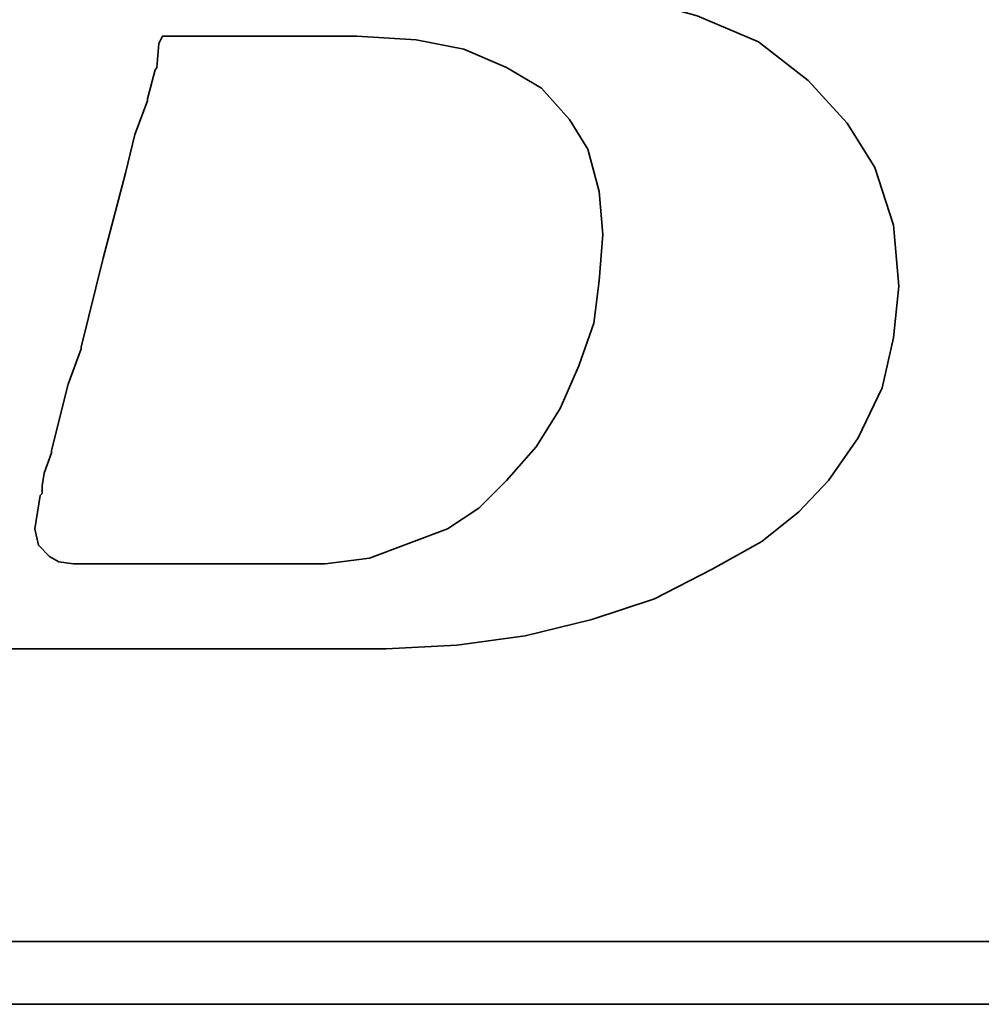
# Model space of a CAD drawing. Header units: inches. Extents: x 11 to 362, y 96 to 274.
# Tile 26 of 48: x 285.08 to 288.09, y 185.58 to 188.67. Entities that reach past the tile are written whole.
import ezdxf

# ---------------------------------------------------------------- set-up
doc = ezdxf.new("R2010")
doc.units = ezdxf.units.IN
doc.header["$LTSCALE"] = 0.25
doc.layers.add('DIM', color=4, linetype='Continuous')
doc.layers.add('layer 1', color=7, linetype='Continuous')

# ---------------------------------------------------------------- blocks, each defined once
blk = doc.blocks.new('TBI MOTION logo(完整正式版)')
at = {"layer": 'layer 1', "color": 22, "lineweight": 35}
for points, knots in [([(-64.65375, -6.86375), (-64.65375, -6.86375), (-64.84375, -7.29625), (-64.84375, -7.29625), (-64.84375, -7.29625), (-64.84375, -7.29625), (-64.86875, -7.34375), (-64.86875, -7.34375), (-64.86875, -7.34375), (-64.86875, -7.34375), (-64.86875, -7.36875), (-64.86875, -7.36875), (-64.86875, -7.36875), (-64.86875, -7.36875), (-65.15375, -7.65375), (-65.15375, -7.65375), (-65.15375, -7.65375), (-65.15375, -7.65375), (-65.17875, -7.65375), (-65.17875, -7.65375), (-65.17875, -7.65375), (-65.17875, -7.65375), (-65.20375, -7.67875), (-65.20375, -7.67875), (-65.20375, -7.67875), (-65.20375, -7.67875), (-65.58875, -7.87125), (-65.58875, -7.87125), (-65.58875, -7.87125), (-65.58875, -7.87125), (-65.63375, -7.87125), (-65.63375, -7.87125), (-65.63375, -7.87125), (-65.63375, -7.87125), (-65.65875, -7.89375), (-65.65875, -7.89375), (-65.65875, -7.89375), (-65.65875, -7.89375), (-66.09375, -7.94375), (-66.09375, -7.94375), (-66.09375, -7.94375), (-66.09375, -7.94375), (-66.11375, -7.94375), (-66.11375, -7.94375), (-66.11375, -7.94375), (-66.11375, -7.94375), (-66.16375, -7.94375), (-66.16375, -7.94375), (-66.16375, -7.94375), (-66.16375, -7.94375), (-66.30875, -7.94375), (-66.30875, -7.94375), (-66.30875, -7.94375), (-66.30875, -7.94375), (-66.69375, -7.94375), (-66.69375, -7.94375), (-66.69375, -7.94375), (-66.69375, -7.94375), (-67.07375, -7.94375), (-67.07375, -7.94375), (-67.07375, -7.94375), (-67.07375, -7.94375), (-67.12375, -7.94375), (-67.12375, -7.94375), (-67.12375, -7.94375), (-67.12375, -7.94375), (-67.12375, -7.96625), (-67.12375, -7.96625), (-67.12375, -7.96625), (-67.12375, -7.96625), (-67.14875, -7.99125), (-67.14875, -7.99125), (-67.14875, -7.99125), (-67.14875, -7.99125), (-67.24375, -8.34875), (-67.24375, -8.34875), (-67.24375, -8.34875), (-67.24375, -8.34875), (-67.31375, -8.68625), (-67.31375, -8.68625), (-67.31375, -8.68625), (-67.31375, -8.68625), (-67.26875, -8.68625), (-67.26875, -8.68625), (-67.26875, -8.68625), (-67.26875, -8.68625), (-67.07375, -8.68625), (-67.07375, -8.68625), (-67.07375, -8.68625), (-67.07375, -8.68625), (-66.54875, -8.68625), (-66.54875, -8.68625), (-66.54875, -8.68625), (-66.54875, -8.68625), (-65.82625, -8.68625), (-65.82625, -8.68625), (-65.82625, -8.68625), (-65.82625, -8.68625), (-65.01375, -8.68625), (-65.01375, -8.68625), (-65.01375, -8.68625), (-65.01375, -8.68625), (-64.05375, -8.68625), (-64.05375, -8.68625), (-64.05375, -8.68625), (-64.05375, -8.68625), (-62.08375, -8.68625), (-62.08375, -8.68625), (-62.08375, -8.68625), (-62.08375, -8.68625), (-60.06875, -8.68625), (-60.06875, -8.68625), (-60.06875, -8.68625), (-60.06875, -8.68625), (-59.10875, -8.68625), (-59.10875, -8.68625), (-59.10875, -8.68625), (-59.10875, -8.68625), (-58.29375, -8.68625), (-58.29375, -8.68625), (-58.29375, -8.68625), (-58.29375, -8.68625), (-57.57375, -8.68625), (-57.57375, -8.68625), (-57.57375, -8.68625), (-57.57375, -8.68625), (-57.04875, -8.68625), (-57.04875, -8.68625), (-57.04875, -8.68625), (-57.04875, -8.68625), (-56.85375, -8.68625), (-56.85375, -8.68625), (-56.85375, -8.68625), (-56.85375, -8.68625), (-56.70875, -8.68625), (-56.70875, -8.68625), (-56.70875, -8.68625), (-56.70875, -8.68625), (-56.61375, -8.68625), (-56.61375, -8.68625), (-56.61375, -8.68625), (-56.61375, -8.68625), (-56.56875, -8.68625), (-56.56875, -8.68625), (-56.56875, -8.68625), (-56.56875, -8.68625), (-55.65375, -8.63875), (-55.65375, -8.63875), (-55.65375, -8.63875), (-55.65375, -8.63875), (-54.76875, -8.51875), (-54.76875, -8.51875), (-54.76875, -8.51875), (-54.76875, -8.51875), (-53.90375, -8.30375), (-53.90375, -8.30375), (-53.90375, -8.30375), (-53.90375, -8.30375), (-53.08875, -8.03875), (-53.08875, -8.03875), (-53.08875, -8.03875), (-53.08875, -8.03875), (-52.34375, -7.65375), (-52.34375, -7.65375), (-52.34375, -7.65375), (-52.34375, -7.65375), (-51.69875, -7.29625), (-51.69875, -7.29625), (-51.69875, -7.29625), (-51.69875, -7.29625), (-51.21875, -6.91125), (-51.21875, -6.91125), (-51.21875, -6.91125), (-51.21875, -6.91125), (-50.83375, -6.50375), (-50.83375, -6.50375), (-50.83375, -6.50375), (-50.83375, -6.50375), (-50.44875, -5.94875), (-50.44875, -5.94875), (-50.44875, -5.94875), (-50.44875, -5.94875), (-50.13875, -5.30375), (-50.13875, -5.30375), (-50.13875, -5.30375), (-50.13875, -5.30375), (-49.99375, -4.65375), (-49.99375, -4.65375), (-49.99375, -4.65375), (-49.99375, -4.65375), (-49.92375, -3.98375), (-49.92375, -3.98375), (-49.92375, -3.98375), (-49.92375, -3.98375), (-49.99375, -3.19374), (-49.99375, -3.19374), (-49.99375, -3.19374), (-49.99375, -3.19374), (-50.23374, -2.44874), (-50.23374, -2.44874), (-50.23374, -2.44874), (-50.23374, -2.44874), (-50.59375, -1.87374), (-50.59375, -1.87374), (-50.59375, -1.87374), (-50.59375, -1.87374), (-51.09875, -1.31874), (-51.09875, -1.31874), (-51.09875, -1.31874), (-51.09875, -1.31874), (-51.74375, -0.81875), (-51.74375, -0.81875), (-51.74375, -0.81875), (-51.74375, -0.81875), (-52.53875, -0.48125), (-52.53875, -0.48125), (-52.53875, -0.48125), (-52.53875, -0.48125), (-53.47375, -0.21875), (-53.47375, -0.21875), (-53.47375, -0.21875), (-53.47375, -0.21875), (-54.52875, -0.04874), (-54.52875, -0.04874), (-54.52875, -0.04874), (-54.52875, -0.04874), (-55.65375, 0.12125), (-55.65375, 0.12125), (-55.65375, 0.12125), (-55.65375, 0.12125), (-54.50375, 0.28624), (-54.50375, 0.28624), (-54.50375, 0.28624), (-54.50375, 0.28624), (-53.83375, 0.38124), (-53.83375, 0.38124), (-53.83375, 0.38124), (-53.83375, 0.38124), (-53.18375, 0.50125), (-53.18375, 0.50125), (-53.18375, 0.50125), (-53.18375, 0.50125), (-52.55875, 0.66874), (-52.55875, 0.66874), (-52.55875, 0.66874), (-52.55875, 0.66874), (-52.03375, 0.86124), (-52.03375, 0.86124), (-52.03375, 0.86124), (-52.03375, 0.86124), (-51.50374, 1.03124), (-51.50374, 1.03124), (-51.50374, 1.03124), (-51.50374, 1.03124), (-51.09875, 1.27125), (-51.09875, 1.27125), (-51.09875, 1.27125), (-51.09875, 1.27125), (-50.71375, 1.48624), (-50.71375, 1.48624), (-50.71375, 1.48624), (-50.71375, 1.48624), (-50.37625, 1.77625), (-50.37625, 1.77625), (-50.37625, 1.77625), (-50.37625, 1.77625), (-49.82375, 2.37625), (-49.82375, 2.37625), (-49.82375, 2.37625), (-49.82375, 2.37625), (-49.41875, 2.99625), (-49.41875, 2.99625), (-49.41875, 2.99625), (-49.41875, 2.99625), (-49.22375, 3.76625), (-49.22375, 3.76625), (-49.22375, 3.76625), (-49.22375, 3.76625), (-49.15375, 4.50874), (-49.15375, 4.50874), (-49.15375, 4.50874), (-49.15375, 4.50874), (-49.20375, 5.25125), (-49.20375, 5.25125), (-49.20375, 5.25125), (-49.20375, 5.25125), (-49.41875, 5.92625), (-49.41875, 5.92625), (-49.41875, 5.92625), (-49.41875, 5.92625), (-49.77875, 6.47625), (-49.77875, 6.47625), (-49.77875, 6.47625), (-49.77875, 6.47625), (-50.33125, 7.02624), (-50.33125, 7.02624), (-50.33125, 7.02624), (-50.33125, 7.02624), (-51.00125, 7.43625), (-51.00125, 7.43625), (-51.00125, 7.43625), (-51.00125, 7.43625), (-51.79375, 7.72625), (-51.79375, 7.72625), (-51.79375, 7.72625), (-51.79375, 7.72625), (-52.72875, 7.89124), (-52.72875, 7.89124), (-52.72875, 7.89124), (-52.72875, 7.89124), (-53.83375, 7.98625), (-53.83375, 7.98625), (-53.83375, 7.98625), (-53.83375, 7.98625), (-53.92875, 7.98625), (-53.92875, 7.98625), (-53.92875, 7.98625), (-53.92875, 7.98625), (-54.26375, 7.98625), (-54.26375, 7.98625), (-54.26375, 7.98625), (-54.26375, 7.98625), (-54.74375, 7.98625), (-54.74375, 7.98625), (-54.74375, 7.98625), (-54.74375, 7.98625), (-55.36875, 7.98625), (-55.36875, 7.98625), (-55.36875, 7.98625), (-55.36875, 7.98625), (-56.13375, 7.98625), (-56.13375, 7.98625), (-56.13375, 7.98625), (-56.13375, 7.98625), (-56.94875, 7.98625), (-56.94875, 7.98625), (-56.94875, 7.98625), (-56.94875, 7.98625), (-58.77625, 7.98625), (-58.77625, 7.98625), (-58.77625, 7.98625), (-58.77625, 7.98625), (-60.59875, 7.98625), (-60.59875, 7.98625), (-60.59875, 7.98625), (-60.59875, 7.98625), (-61.41375, 7.98625), (-61.41375, 7.98625), (-61.41375, 7.98625), (-61.41375, 7.98625), (-62.17875, 7.98625), (-62.17875, 7.98625), (-62.17875, 7.98625), (-62.17875, 7.98625), (-62.80375, 7.98625), (-62.80375, 7.98625), (-62.80375, 7.98625), (-62.80375, 7.98625), (-63.30625, 7.98625), (-63.30625, 7.98625), (-63.30625, 7.98625), (-63.30625, 7.98625), (-63.57375, 7.98625), (-63.57375, 7.98625), (-63.57375, 7.98625), (-63.57375, 7.98625), (-63.57375, 7.96375), (-63.57375, 7.96375), (-63.57375, 7.96375), (-63.57375, 7.96375), (-63.59875, 7.94125), (-63.59875, 7.94125), (-63.59875, 7.94125), (-63.59875, 7.94125), (-63.69375, 7.55625), (-63.69375, 7.55625), (-63.69375, 7.55625), (-63.69375, 7.55625), (-63.76375, 7.24624), (-63.76375, 7.24624), (-63.76375, 7.24624), (-63.76375, 7.24624), (-63.23875, 7.24624), (-63.23875, 7.24624), (-63.23875, 7.24624), (-63.23875, 7.24624), (-62.75875, 7.24624), (-62.75875, 7.24624), (-62.75875, 7.24624), (-62.75875, 7.24624), (-62.61125, 7.24624), (-62.61125, 7.24624), (-62.61125, 7.24624), (-62.61125, 7.24624), (-62.56625, 7.24624), (-62.56625, 7.24624), (-62.56625, 7.24624), (-62.56625, 7.24624), (-62.22875, 7.24624), (-62.22875, 7.24624), (-62.22875, 7.24624), (-62.22875, 7.24624), (-62.20375, 7.24624), (-62.20375, 7.24624), (-62.20375, 7.24624), (-62.20375, 7.24624), (-62.17875, 7.21875), (-62.17875, 7.21875), (-62.17875, 7.21875), (-62.17875, 7.21875), (-61.96375, 7.17125), (-61.96375, 7.17125), (-61.96375, 7.17125), (-61.96375, 7.17125), (-61.72375, 7.12624), (-61.72375, 7.12624), (-61.72375, 7.12624), (-61.72375, 7.12624), (-61.70375, 7.12624), (-61.70375, 7.12624), (-61.70375, 7.12624), (-61.70375, 7.12624), (-61.55875, 7.07624), (-61.55875, 7.07624), (-61.55875, 7.07624), (-61.55875, 7.07624), (-61.50875, 7.07624), (-61.50875, 7.07624), (-61.50875, 7.07624), (-61.50875, 7.07624), (-61.48375, 7.02624), (-61.48375, 7.02624), (-61.48375, 7.02624), (-61.48375, 7.02624), (-61.31875, 6.83375), (-61.31875, 6.83375), (-61.31875, 6.83375), (-61.31875, 6.83375), (-61.29375, 6.81125), (-61.29375, 6.81125), (-61.29375, 6.81125), (-61.29375, 6.81125), (-61.29375, 6.78625), (-61.29375, 6.78625), (-61.29375, 6.78625), (-61.29375, 6.78625), (-61.19875, 6.50124), (-61.19875, 6.50124), (-61.19875, 6.50124), (-61.19875, 6.50124), (-61.17375, 6.45124), (-61.17375, 6.45124), (-61.17375, 6.45124), (-61.17375, 6.45124), (-61.19875, 6.40625), (-61.19875, 6.40625), (-61.19875, 6.40625), (-61.19875, 6.40625), (-61.26875, 5.99624), (-61.26875, 5.99624), (-61.26875, 5.99624), (-61.26875, 5.99624), (-61.26875, 5.85125), (-61.26875, 5.85125), (-61.26875, 5.85125), (-61.26875, 5.85125), (-61.26875, 5.82625), (-61.26875, 5.82625), (-61.26875, 5.82625), (-61.26875, 5.82625), (-61.29375, 5.80625), (-61.29375, 5.80625), (-61.29375, 5.80625), (-61.29375, 5.80625), (-61.34125, 5.66125), (-61.34125, 5.66125), (-61.34125, 5.66125), (-61.34125, 5.66125), (-61.41375, 5.44625), (-61.41375, 5.44625), (-61.41375, 5.44625), (-61.41375, 5.44625), (-61.48375, 5.15625), (-61.48375, 5.15625), (-61.48375, 5.15625), (-61.48375, 5.15625), (-61.58375, 4.82124), (-61.58375, 4.82124), (-61.58375, 4.82124), (-61.58375, 4.82124), (-61.79875, 4.00375), (-61.79875, 4.00375), (-61.79875, 4.00375), (-61.79875, 4.00375), (-62.05875, 2.99625), (-62.05875, 2.99625), (-62.05875, 2.99625), (-62.05875, 2.99625), (-62.34875, 1.91625), (-62.34875, 1.91625), (-62.34875, 1.91625), (-62.34875, 1.91625), (-62.97375, -0.41124), (-62.97375, -0.41124), (-62.97375, -0.41124), (-62.97375, -0.41124), (-63.59875, -2.75875), (-63.59875, -2.75875), (-63.59875, -2.75875), (-63.59875, -2.75875), (-63.88375, -3.86374), (-63.88375, -3.86374), (-63.88375, -3.86374), (-63.88375, -3.86374), (-64.14875, -4.82374), (-64.14875, -4.82374), (-64.14875, -4.82374), (-64.14875, -4.82374), (-64.36375, -5.64125), (-64.36375, -5.64125), (-64.36375, -5.64125), (-64.36375, -5.64125), (-64.43625, -5.97625), (-64.43625, -5.97625), (-64.43625, -5.97625), (-64.43625, -5.97625), (-64.50875, -6.28625), (-64.50875, -6.28625), (-64.50875, -6.28625), (-64.50875, -6.28625), (-64.50875, -6.30875), (-64.50875, -6.30875), (-64.50875, -6.30875), (-64.50875, -6.30875), (-64.57875, -6.50375), (-64.57875, -6.50375), (-64.57875, -6.50375), (-64.57875, -6.50375), (-64.62875, -6.69625), (-64.62875, -6.69625), (-64.62875, -6.69625), (-64.62875, -6.69625), (-64.62875, -6.76875), (-64.62875, -6.76875), (-64.62875, -6.76875), (-64.62875, -6.76875), (-64.62875, -6.81375), (-64.62875, -6.81375), (-64.62875, -6.81375), (-64.62875, -6.81375), (-64.62875, -6.83875), (-64.62875, -6.83875), (-64.62875, -6.83875), (-64.62875, -6.83875), (-64.65375, -6.86375), (-64.65375, -6.86375)], [0, 0, 0, 0, 0.00719424, 0.00719424, 0.00719424, 0.00719424, 0.01438849, 0.01438849, 0.01438849, 0.01438849, 0.02158273, 0.02158273, 0.02158273, 0.02158273, 0.02877698, 0.02877698, 0.02877698, 0.02877698, 0.03597122, 0.03597122, 0.03597122, 0.03597122, 0.04316547, 0.04316547, 0.04316547, 0.04316547, 0.05035971, 0.05035971, 0.05035971, 0.05035971, 0.05755396, 0.05755396, 0.05755396, 0.05755396, 0.0647482, 0.0647482, 0.0647482, 0.0647482, 0.07194245, 0.07194245, 0.07194245, 0.07194245, 0.07913669, 0.07913669, 0.07913669, 0.07913669, 0.08633094, 0.08633094, 0.08633094, 0.08633094, 0.09352518, 0.09352518, 0.09352518, 0.09352518, 0.10071942, 0.10071942, 0.10071942, 0.10071942, 0.10791367, 0.10791367, 0.10791367, 0.10791367, 0.11510791, 0.11510791, 0.11510791, 0.11510791, 0.12230216, 0.12230216, 0.12230216, 0.12230216, 0.1294964, 0.1294964, 0.1294964, 0.1294964, 0.13669065, 0.13669065, 0.13669065, 0.13669065, 0.14388489, 0.14388489, 0.14388489, 0.14388489, 0.15107914, 0.15107914, 0.15107914, 0.15107914, 0.15827338, 0.15827338, 0.15827338, 0.15827338, 0.16546763, 0.16546763, 0.16546763, 0.16546763, 0.17266187, 0.17266187, 0.17266187, 0.17266187, 0.17985612, 0.17985612, 0.17985612, 0.17985612, 0.18705036, 0.18705036, 0.18705036, 0.18705036, 0.1942446, 0.1942446, 0.1942446, 0.1942446, 0.20143885, 0.20143885, 0.20143885, 0.20143885, 0.20863309, 0.20863309, 0.20863309, 0.20863309, 0.21582734, 0.21582734, 0.21582734, 0.21582734, 0.22302158, 0.22302158, 0.22302158, 0.22302158, 0.23021583, 0.23021583, 0.23021583, 0.23021583, 0.23741007, 0.23741007, 0.23741007, 0.23741007, 0.24460432, 0.24460432, 0.24460432, 0.24460432, 0.25179856, 0.25179856, 0.25179856, 0.25179856, 0.25899281, 0.25899281, 0.25899281, 0.25899281, 0.26618705, 0.26618705, 0.26618705, 0.26618705, 0.27338129, 0.27338129, 0.27338129, 0.27338129, 0.28057554, 0.28057554, 0.28057554, 0.28057554, 0.28776978, 0.28776978, 0.28776978, 0.28776978, 0.29496403, 0.29496403, 0.29496403, 0.29496403, 0.30215827, 0.30215827, 0.30215827, 0.30215827, 0.30935252, 0.30935252, 0.30935252, 0.30935252, 0.31654676, 0.31654676, 0.31654676, 0.31654676, 0.32374101, 0.32374101, 0.32374101, 0.32374101, 0.33093525, 0.33093525, 0.33093525, 0.33093525, 0.3381295, 0.3381295, 0.3381295, 0.3381295, 0.34532374, 0.34532374, 0.34532374, 0.34532374, 0.35251799, 0.35251799, 0.35251799, 0.35251799, 0.35971223, 0.35971223, 0.35971223, 0.35971223, 0.36690647, 0.36690647, 0.36690647, 0.36690647, 0.37410072, 0.37410072, 0.37410072, 0.37410072, 0.38129496, 0.38129496, 0.38129496, 0.38129496, 0.38848921, 0.38848921, 0.38848921, 0.38848921, 0.39568345, 0.39568345, 0.39568345, 0.39568345, 0.4028777, 0.4028777, 0.4028777, 0.4028777, 0.41007194, 0.41007194, 0.41007194, 0.41007194, 0.41726619, 0.41726619, 0.41726619, 0.41726619, 0.42446043, 0.42446043, 0.42446043, 0.42446043, 0.43165468, 0.43165468, 0.43165468, 0.43165468, 0.43884892, 0.43884892, 0.43884892, 0.43884892, 0.44604317, 0.44604317, 0.44604317, 0.44604317, 0.45323741, 0.45323741, 0.45323741, 0.45323741, 0.46043165, 0.46043165, 0.46043165, 0.46043165, 0.4676259, 0.4676259, 0.4676259, 0.4676259, 0.47482014, 0.47482014, 0.47482014, 0.47482014, 0.48201439, 0.48201439, 0.48201439, 0.48201439, 0.48920863, 0.48920863, 0.48920863, 0.48920863, 0.49640288, 0.49640288, 0.49640288, 0.49640288, 0.50359712, 0.50359712, 0.50359712, 0.50359712, 0.51079137, 0.51079137, 0.51079137, 0.51079137, 0.51798561, 0.51798561, 0.51798561, 0.51798561, 0.52517986, 0.52517986, 0.52517986, 0.52517986, 0.5323741, 0.5323741, 0.5323741, 0.5323741, 0.53956835, 0.53956835, 0.53956835, 0.53956835, 0.54676259, 0.54676259, 0.54676259, 0.54676259, 0.55395683, 0.55395683, 0.55395683, 0.55395683, 0.56115108, 0.56115108, 0.56115108, 0.56115108, 0.56834532, 0.56834532, 0.56834532, 0.56834532, 0.57553957, 0.57553957, 0.57553957, 0.57553957, 0.58273381, 0.58273381, 0.58273381, 0.58273381, 0.58992806, 0.58992806, 0.58992806, 0.58992806, 0.5971223, 0.5971223, 0.5971223, 0.5971223, 0.60431655, 0.60431655, 0.60431655, 0.60431655, 0.61151079, 0.61151079, 0.61151079, 0.61151079, 0.61870504, 0.61870504, 0.61870504, 0.61870504, 0.62589928, 0.62589928, 0.62589928, 0.62589928, 0.63309353, 0.63309353, 0.63309353, 0.63309353, 0.64028777, 0.64028777, 0.64028777, 0.64028777, 0.64748201, 0.64748201, 0.64748201, 0.64748201, 0.65467626, 0.65467626, 0.65467626, 0.65467626, 0.6618705, 0.6618705, 0.6618705, 0.6618705, 0.66906475, 0.66906475, 0.66906475, 0.66906475, 0.67625899, 0.67625899, 0.67625899, 0.67625899, 0.68345324, 0.68345324, 0.68345324, 0.68345324, 0.69064748, 0.69064748, 0.69064748, 0.69064748, 0.69784173, 0.69784173, 0.69784173, 0.69784173, 0.70503597, 0.70503597, 0.70503597, 0.70503597, 0.71223022, 0.71223022, 0.71223022, 0.71223022, 0.71942446, 0.71942446, 0.71942446, 0.71942446, 0.72661871, 0.72661871, 0.72661871, 0.72661871, 0.73381295, 0.73381295, 0.73381295, 0.73381295, 0.74100719, 0.74100719, 0.74100719, 0.74100719, 0.74820144, 0.74820144, 0.74820144, 0.74820144, 0.75539568, 0.75539568, 0.75539568, 0.75539568, 0.76258993, 0.76258993, 0.76258993, 0.76258993, 0.76978417, 0.76978417, 0.76978417, 0.76978417, 0.77697842, 0.77697842, 0.77697842, 0.77697842, 0.78417266, 0.78417266, 0.78417266, 0.78417266, 0.79136691, 0.79136691, 0.79136691, 0.79136691, 0.79856115, 0.79856115, 0.79856115, 0.79856115, 0.8057554, 0.8057554, 0.8057554, 0.8057554, 0.81294964, 0.81294964, 0.81294964, 0.81294964, 0.82014388, 0.82014388, 0.82014388, 0.82014388, 0.82733813, 0.82733813, 0.82733813, 0.82733813, 0.83453237, 0.83453237, 0.83453237, 0.83453237, 0.84172662, 0.84172662, 0.84172662, 0.84172662, 0.84892086, 0.84892086, 0.84892086, 0.84892086, 0.85611511, 0.85611511, 0.85611511, 0.85611511, 0.86330935, 0.86330935, 0.86330935, 0.86330935, 0.8705036, 0.8705036, 0.8705036, 0.8705036, 0.87769784, 0.87769784, 0.87769784, 0.87769784, 0.88489209, 0.88489209, 0.88489209, 0.88489209, 0.89208633, 0.89208633, 0.89208633, 0.89208633, 0.89928058, 0.89928058, 0.89928058, 0.89928058, 0.90647482, 0.90647482, 0.90647482, 0.90647482, 0.91366906, 0.91366906, 0.91366906, 0.91366906, 0.92086331, 0.92086331, 0.92086331, 0.92086331, 0.92805755, 0.92805755, 0.92805755, 0.92805755, 0.9352518, 0.9352518, 0.9352518, 0.9352518, 0.94244604, 0.94244604, 0.94244604, 0.94244604, 0.94964029, 0.94964029, 0.94964029, 0.94964029, 0.95683453, 0.95683453, 0.95683453, 0.95683453, 0.96402878, 0.96402878, 0.96402878, 0.96402878, 0.97122302, 0.97122302, 0.97122302, 0.97122302, 0.97841727, 0.97841727, 0.97841727, 0.97841727, 0.98561151, 0.98561151, 0.98561151, 0.98561151, 0.99280576, 0.99280576, 0.99280576, 0.99280576, 1, 1, 1, 1]), ([(-61.03125, -6.57375), (-61.03125, -6.57375), (-61.03125, -6.67125), (-61.03125, -6.67125), (-61.03125, -6.67125), (-61.03125, -6.67125), (-61.05375, -6.69625), (-61.05375, -6.69625), (-61.05375, -6.69625), (-61.05375, -6.69625), (-61.12375, -7.12875), (-61.12375, -7.12875), (-61.12375, -7.12875), (-61.12375, -7.12875), (-61.07875, -7.34375), (-61.07875, -7.34375), (-61.07875, -7.34375), (-61.07875, -7.34375), (-60.93375, -7.48875), (-60.93375, -7.48875), (-60.93375, -7.48875), (-60.93375, -7.48875), (-60.81375, -7.55625), (-60.81375, -7.55625), (-60.81375, -7.55625), (-60.81375, -7.55625), (-60.62375, -7.58375), (-60.62375, -7.58375), (-60.62375, -7.58375), (-60.62375, -7.58375), (-60.30875, -7.58375), (-60.30875, -7.58375), (-60.30875, -7.58375), (-60.30875, -7.58375), (-59.97375, -7.58375), (-59.97375, -7.58375), (-59.97375, -7.58375), (-59.97375, -7.58375), (-59.87875, -7.58375), (-59.87875, -7.58375), (-59.87875, -7.58375), (-59.87875, -7.58375), (-59.63625, -7.58375), (-59.63625, -7.58375), (-59.63625, -7.58375), (-59.63625, -7.58375), (-58.96875, -7.58375), (-58.96875, -7.58375), (-58.96875, -7.58375), (-58.96875, -7.58375), (-58.29375, -7.58375), (-58.29375, -7.58375), (-58.29375, -7.58375), (-58.29375, -7.58375), (-58.05375, -7.58375), (-58.05375, -7.58375), (-58.05375, -7.58375), (-58.05375, -7.58375), (-57.98375, -7.58375), (-57.98375, -7.58375), (-57.98375, -7.58375), (-57.98375, -7.58375), (-57.35875, -7.58375), (-57.35875, -7.58375), (-57.35875, -7.58375), (-57.35875, -7.58375), (-56.78375, -7.50875), (-56.78375, -7.50875), (-56.78375, -7.50875), (-56.78375, -7.50875), (-56.27875, -7.31875), (-56.27875, -7.31875), (-56.27875, -7.31875), (-56.27875, -7.31875), (-55.77375, -7.12875), (-55.77375, -7.12875), (-55.77375, -7.12875), (-55.77375, -7.12875), (-55.36875, -6.86375), (-55.36875, -6.86375), (-55.36875, -6.86375), (-55.36875, -6.86375), (-55.00875, -6.50375), (-55.00875, -6.50375), (-55.00875, -6.50375), (-55.00875, -6.50375), (-54.62375, -6.06875), (-54.62375, -6.06875), (-54.62375, -6.06875), (-54.62375, -6.06875), (-54.31375, -5.56875), (-54.31375, -5.56875), (-54.31375, -5.56875), (-54.31375, -5.56875), (-54.07375, -5.01625), (-54.07375, -5.01625), (-54.07375, -5.01625), (-54.07375, -5.01625), (-53.87875, -4.46374), (-53.87875, -4.46374), (-53.87875, -4.46374), (-53.87875, -4.46374), (-53.80875, -3.91375), (-53.80875, -3.91375), (-53.80875, -3.91375), (-53.80875, -3.91375), (-53.75875, -3.31375), (-53.75875, -3.31375), (-53.75875, -3.31375), (-53.75875, -3.31375), (-53.80875, -2.75875), (-53.80875, -2.75875), (-53.80875, -2.75875), (-53.80875, -2.75875), (-53.95375, -2.20875), (-53.95375, -2.20875), (-53.95375, -2.20875), (-53.95375, -2.20875), (-54.19375, -1.82625), (-54.19375, -1.82625), (-54.19375, -1.82625), (-54.19375, -1.82625), (-54.55375, -1.41875), (-54.55375, -1.41875), (-54.55375, -1.41875), (-54.55375, -1.41875), (-55.00875, -1.15125), (-55.00875, -1.15125), (-55.00875, -1.15125), (-55.00875, -1.15125), (-55.56125, -0.91375), (-55.56125, -0.91375), (-55.56125, -0.91375), (-55.56125, -0.91375), (-56.18125, -0.79375), (-56.18125, -0.79375), (-56.18125, -0.79375), (-56.18125, -0.79375), (-56.94875, -0.74374), (-56.94875, -0.74374), (-56.94875, -0.74374), (-56.94875, -0.74374), (-56.99875, -0.74374), (-56.99875, -0.74374), (-56.99875, -0.74374), (-56.99875, -0.74374), (-57.09375, -0.74374), (-57.09375, -0.74374), (-57.09375, -0.74374), (-57.09375, -0.74374), (-57.38375, -0.74374), (-57.38375, -0.74374), (-57.38375, -0.74374), (-57.38375, -0.74374), (-57.76875, -0.74374), (-57.76875, -0.74374), (-57.76875, -0.74374), (-57.76875, -0.74374), (-58.24625, -0.74374), (-58.24625, -0.74374), (-58.24625, -0.74374), (-58.24625, -0.74374), (-58.72875, -0.74374), (-58.72875, -0.74374), (-58.72875, -0.74374), (-58.72875, -0.74374), (-59.20875, -0.74374), (-59.20875, -0.74374), (-59.20875, -0.74374), (-59.20875, -0.74374), (-59.46875, -0.74374), (-59.46875, -0.74374), (-59.46875, -0.74374), (-59.46875, -0.74374), (-59.51625, -0.83875), (-59.51625, -0.83875), (-59.51625, -0.83875), (-59.51625, -0.83875), (-59.54375, -1.15125), (-59.54375, -1.15125), (-59.54375, -1.15125), (-59.54375, -1.15125), (-59.56375, -1.17874), (-59.56375, -1.17874), (-59.56375, -1.17874), (-59.56375, -1.17874), (-59.66375, -1.55875), (-59.66375, -1.55875), (-59.66375, -1.55875), (-59.66375, -1.55875), (-59.66375, -1.58375), (-59.66375, -1.58375), (-59.66375, -1.58375), (-59.66375, -1.58375), (-59.82875, -2.01874), (-59.82875, -2.01874), (-59.82875, -2.01874), (-59.82875, -2.01874), (-59.94875, -2.52125), (-59.94875, -2.52125), (-59.94875, -2.52125), (-59.94875, -2.52125), (-60.23875, -3.62375), (-60.23875, -3.62375), (-60.23875, -3.62375), (-60.23875, -3.62375), (-60.52375, -4.77624), (-60.52375, -4.77624), (-60.52375, -4.77624), (-60.52375, -4.77624), (-60.52375, -4.79874), (-60.52375, -4.79874), (-60.52375, -4.79874), (-60.52375, -4.79874), (-60.69125, -5.25375), (-60.69125, -5.25375), (-60.69125, -5.25375), (-60.69125, -5.25375), (-60.81375, -5.73625), (-60.81375, -5.73625), (-60.81375, -5.73625), (-60.81375, -5.73625), (-60.90875, -6.11875), (-60.90875, -6.11875), (-60.90875, -6.11875), (-60.90875, -6.11875), (-60.90875, -6.14375), (-60.90875, -6.14375), (-60.90875, -6.14375), (-60.90875, -6.14375), (-61.00375, -6.40875), (-61.00375, -6.40875), (-61.00375, -6.40875), (-61.00375, -6.40875), (-61.03125, -6.57375), (-61.03125, -6.57375)], [0, 0, 0, 0, 0.01694915, 0.01694915, 0.01694915, 0.01694915, 0.03389831, 0.03389831, 0.03389831, 0.03389831, 0.05084746, 0.05084746, 0.05084746, 0.05084746, 0.06779661, 0.06779661, 0.06779661, 0.06779661, 0.08474576, 0.08474576, 0.08474576, 0.08474576, 0.10169492, 0.10169492, 0.10169492, 0.10169492, 0.11864407, 0.11864407, 0.11864407, 0.11864407, 0.13559322, 0.13559322, 0.13559322, 0.13559322, 0.15254237, 0.15254237, 0.15254237, 0.15254237, 0.16949153, 0.16949153, 0.16949153, 0.16949153, 0.18644068, 0.18644068, 0.18644068, 0.18644068, 0.20338983, 0.20338983, 0.20338983, 0.20338983, 0.22033898, 0.22033898, 0.22033898, 0.22033898, 0.23728814, 0.23728814, 0.23728814, 0.23728814, 0.25423729, 0.25423729, 0.25423729, 0.25423729, 0.27118644, 0.27118644, 0.27118644, 0.27118644, 0.28813559, 0.28813559, 0.28813559, 0.28813559, 0.30508475, 0.30508475, 0.30508475, 0.30508475, 0.3220339, 0.3220339, 0.3220339, 0.3220339, 0.33898305, 0.33898305, 0.33898305, 0.33898305, 0.3559322, 0.3559322, 0.3559322, 0.3559322, 0.37288136, 0.37288136, 0.37288136, 0.37288136, 0.38983051, 0.38983051, 0.38983051, 0.38983051, 0.40677966, 0.40677966, 0.40677966, 0.40677966, 0.42372881, 0.42372881, 0.42372881, 0.42372881, 0.44067797, 0.44067797, 0.44067797, 0.44067797, 0.45762712, 0.45762712, 0.45762712, 0.45762712, 0.47457627, 0.47457627, 0.47457627, 0.47457627, 0.49152542, 0.49152542, 0.49152542, 0.49152542, 0.50847458, 0.50847458, 0.50847458, 0.50847458, 0.52542373, 0.52542373, 0.52542373, 0.52542373, 0.54237288, 0.54237288, 0.54237288, 0.54237288, 0.55932203, 0.55932203, 0.55932203, 0.55932203, 0.57627119, 0.57627119, 0.57627119, 0.57627119, 0.59322034, 0.59322034, 0.59322034, 0.59322034, 0.61016949, 0.61016949, 0.61016949, 0.61016949, 0.62711864, 0.62711864, 0.62711864, 0.62711864, 0.6440678, 0.6440678, 0.6440678, 0.6440678, 0.66101695, 0.66101695, 0.66101695, 0.66101695, 0.6779661, 0.6779661, 0.6779661, 0.6779661, 0.69491525, 0.69491525, 0.69491525, 0.69491525, 0.71186441, 0.71186441, 0.71186441, 0.71186441, 0.72881356, 0.72881356, 0.72881356, 0.72881356, 0.74576271, 0.74576271, 0.74576271, 0.74576271, 0.76271186, 0.76271186, 0.76271186, 0.76271186, 0.77966102, 0.77966102, 0.77966102, 0.77966102, 0.79661017, 0.79661017, 0.79661017, 0.79661017, 0.81355932, 0.81355932, 0.81355932, 0.81355932, 0.83050847, 0.83050847, 0.83050847, 0.83050847, 0.84745763, 0.84745763, 0.84745763, 0.84745763, 0.86440678, 0.86440678, 0.86440678, 0.86440678, 0.88135593, 0.88135593, 0.88135593, 0.88135593, 0.89830508, 0.89830508, 0.89830508, 0.89830508, 0.91525424, 0.91525424, 0.91525424, 0.91525424, 0.93220339, 0.93220339, 0.93220339, 0.93220339, 0.94915254, 0.94915254, 0.94915254, 0.94915254, 0.96610169, 0.96610169, 0.96610169, 0.96610169, 0.98305085, 0.98305085, 0.98305085, 0.98305085, 1, 1, 1, 1]), ([(75.90875, -9.47875), (75.90875, -9.47875), (75.90875, -12.28625), (75.90875, -12.28625), (75.90875, -12.28625), (75.90875, -12.28625), (75.90875, -12.47875), (75.90875, -12.47875), (75.90875, -12.47875), (75.90875, -12.47875), (75.71625, -12.47875), (75.71625, -12.47875), (75.71625, -12.47875), (75.71625, -12.47875), (-88.32875, -12.47875), (-88.32875, -12.47875), (-88.32875, -12.47875), (-88.32875, -12.47875), (-88.32875, -13.29375), (-88.32875, -13.29375), (-88.32875, -13.29375), (-88.32875, -13.29375), (82.89125, -13.29375), (82.89125, -13.29375), (82.89125, -13.29375), (82.89125, -13.29375), (75.90875, -9.47875), (75.90875, -9.47875)], [0, 0, 0, 0, 0.14285714, 0.14285714, 0.14285714, 0.14285714, 0.28571429, 0.28571429, 0.28571429, 0.28571429, 0.42857143, 0.42857143, 0.42857143, 0.42857143, 0.57142857, 0.57142857, 0.57142857, 0.57142857, 0.71428571, 0.71428571, 0.71428571, 0.71428571, 0.85714286, 0.85714286, 0.85714286, 0.85714286, 1, 1, 1, 1])]:
    blk.add_open_spline(points, degree=3, knots=knots, dxfattribs=at)

msp = doc.modelspace()

# ---------------------------------------------------------------- block references
at = {"layer": 'DIM', "xscale": 0.2416979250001, "yscale": 0.2416979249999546, "zscale": 0.241697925}
msp.add_blockref('TBI MOTION logo(完整正式版)', (299.9017, 188.797), dxfattribs=at)

doc.saveas('drawing.dxf')
